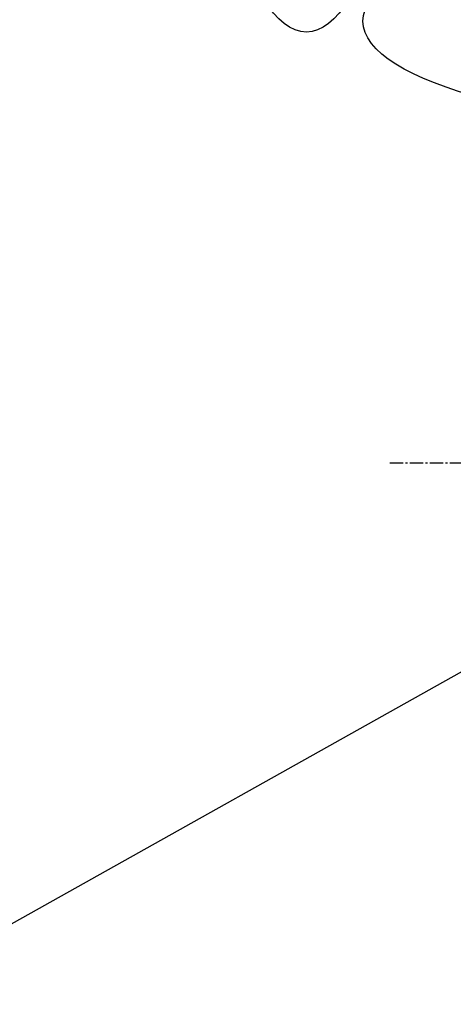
# Model space of a CAD drawing. Header units: millimetres. Extents: x 0 to 4378, y 0 to 2397.
# Tile 218 of 256: x 1405 to 1460, y 1690 to 1815. Entities that reach past the tile are written whole.
import ezdxf

# ---------------------------------------------------------------- set-up
doc = ezdxf.new("R2010")
doc.units = ezdxf.units.MM
doc.header["$LTSCALE"] = 0.2
doc.linetypes.add('CENTER2', pattern=[1.125, 0.75, -0.125, 0.125, -0.125])
doc.layers.add('02_Center Line', color=1, linetype='CENTER2')
doc.layers.add('13_After Rev.Num.', color=6, linetype='Continuous')
doc.styles.add('Rainbow-5.0 Style', font='malgunsl.ttf')
doc.dimstyles.new('Rainbow-5.0 Style', dxfattribs={"dimtxt": 4.5, "dimasz": 2.5, "dimexe": 1, "dimexo": 1, "dimgap": 1, "dimtad": 1, "dimdsep": 46, "dimtxsty": 'Rainbow-5.0 Style', "dimcen": 0, "dimclrd": 251, "dimclre": 251, "dimclrt": 7, "dimazin": 3, "dimtp": 0.1, "dimtm": 0.1, "dimtfac": 0.61, "dimtmove": 0, "dimatfit": 3, "dimfxl": 1, "dimlwd": -1, "dimlwe": -1, "dimarcsym": 1})

# ---------------------------------------------------------------- blocks, each defined once
blk = doc.blocks.new('A$Ce9bf501b')
at = {"layer": '02_Center Line', "ltscale": 11.288275}
blk.add_line((-160.48, 1258.5), (61.07, 1258.5), dxfattribs=at)
blk = doc.blocks.new('A$C19ebd0c3_1234')
for q in [(46.93, -0.78), (54.3, 6.59)]:
    blk.add_line((46.93, 6.59), q)
blk.add_ellipse((0, 0), major_axis=(53.19, 0), ratio=0.263273)

msp = doc.modelspace()

# ---------------------------------------------------------------- block references
msp.add_blockref('A$Ce9bf501b', (1612.144, 499.915))
at = {"layer": '13_After Rev.Num.', "rotation": 90}
msp.add_blockref('A$C19ebd0c3_1234', (1441.089, 1866.231), dxfattribs=at)
at = {"layer": '13_After Rev.Num.'}
msp.add_blockref('A$C19ebd0c3_1234', (1501.44, 1814.427), dxfattribs=at)

# ---------------------------------------------------------------- leaders
at = {"annotation_type": 0, "has_hookline": 1, "hookline_direction": 1, "text_width": 122.213}
msp.add_leader([(1502.731, 1755.457), (1336.298, 1662.122), (1323.798, 1662.122)], dimstyle='Rainbow-5.0 Style', override={"dimscale": 5, "dimgap": 1, "dimtad": 1}, dxfattribs=at)

doc.saveas('drawing.dxf')
